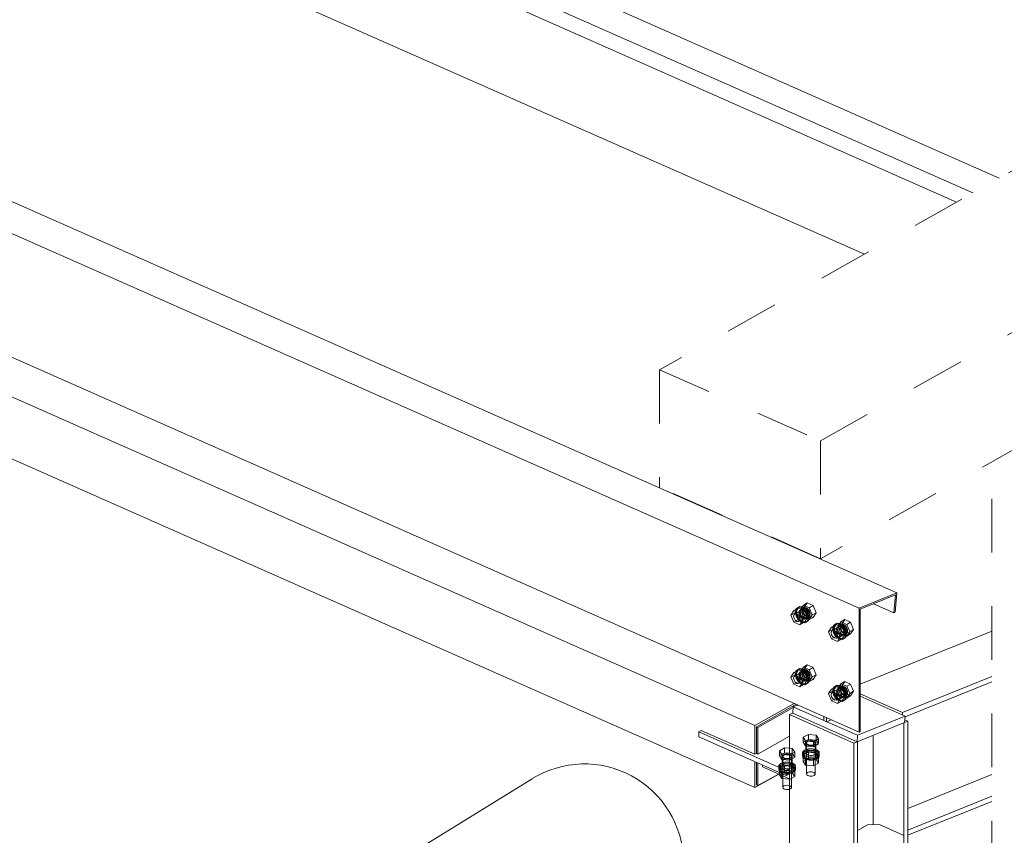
# Model space of a CAD drawing. Header units: millimetres. Extents: x -127 to 701, y 152 to 732.
# Tile 37 of 75: x 603 to 621, y 262 to 277. Entities that reach past the tile are written whole.
import ezdxf

# ---------------------------------------------------------------- set-up
doc = ezdxf.new("R2010")
doc.units = ezdxf.units.MM
for name, pattern in [('XKITLINE00', [0]), ('XKITLINE01', [4, 1, -1, 1, -1]), ('XKITLINE02', [4, 2, -2])]:
    doc.linetypes.add(name, pattern=pattern)
for name, color, linetype, lineweight in [('Schrauben', 7, 'Continuous', 0), ('Teil', 7, 'Continuous', 0), ('Text', 5, 'Continuous', 0)]:
    doc.layers.add(name, color=color, linetype=linetype, lineweight=lineweight)

msp = doc.modelspace()

# ---------------------------------------------------------------- linework, layer by layer
at = {"layer": 'Schrauben', "linetype": 'XKITLINE02', "lineweight": 0}
for p, q in [((617.731, 266.322), (617.676, 266.236)), ((617.801, 266.362), (617.731, 266.322)), ((617.84, 266.273), (617.731, 266.322)), ((617.747, 266.276), (617.801, 266.362)), ((617.801, 266.362), (617.911, 266.313)), ((617.911, 266.313), (617.84, 266.273)), ((617.911, 266.313), (617.966, 266.179)), ((617.671, 266.194), (617.675, 266.217)), ((617.675, 266.167), (617.671, 266.194)), ((617.675, 266.217), (617.685, 266.236)), ((617.685, 266.141), (617.675, 266.167)), ((617.747, 266.276), (617.676, 266.236)), ((617.731, 266.103), (617.676, 266.236)), ((617.678, 266.234), (617.7, 266.247)), ((617.685, 266.236), (617.7, 266.247)), ((617.7, 266.116), (617.685, 266.141)), ((617.755, 266.261), (617.689, 266.224)), ((617.7, 266.247), (617.744, 266.272)), ((617.7, 266.247), (617.72, 266.249)), ((617.716, 266.219), (617.719, 266.242)), ((617.719, 266.192), (617.716, 266.219)), ((617.719, 266.242), (617.729, 266.261)), ((617.729, 266.166), (617.719, 266.192)), ((617.72, 266.249), (617.741, 266.244)), ((617.726, 266.215), (617.734, 266.246)), ((617.734, 266.176), (617.726, 266.215)), ((617.729, 266.261), (617.744, 266.272)), ((617.744, 266.141), (617.729, 266.166)), ((617.801, 266.142), (617.731, 266.103)), ((617.734, 266.246), (617.755, 266.261)), ((617.755, 266.141), (617.734, 266.176)), ((617.741, 266.244), (617.763, 266.23)), ((617.744, 266.272), (617.764, 266.274)), ((617.764, 266.121), (617.744, 266.141)), ((617.801, 266.142), (617.747, 266.276)), ((617.755, 266.261), (617.785, 266.257)), ((617.785, 266.119), (617.755, 266.141)), ((617.763, 266.23), (617.782, 266.21)), ((617.764, 266.274), (617.785, 266.269)), ((617.782, 266.21), (617.798, 266.186)), ((617.785, 266.269), (617.807, 266.255)), ((617.785, 266.257), (617.815, 266.235)), ((617.798, 266.186), (617.808, 266.159)), ((617.911, 266.094), (617.801, 266.142)), ((617.807, 266.255), (617.827, 266.235)), ((617.808, 266.159), (617.811, 266.132)), ((617.811, 266.132), (617.808, 266.109)), ((617.815, 266.235), (617.837, 266.2)), ((617.837, 266.13), (617.815, 266.115)), ((617.827, 266.235), (617.842, 266.21)), ((617.837, 266.2), (617.845, 266.161)), ((617.845, 266.161), (617.837, 266.13)), ((617.895, 266.14), (617.84, 266.273)), ((617.84, 266.054), (617.895, 266.14)), ((617.842, 266.21), (617.852, 266.184)), ((617.852, 266.134), (617.842, 266.115)), ((617.852, 266.184), (617.855, 266.157)), ((617.855, 266.157), (617.852, 266.134)), ((617.966, 266.179), (617.895, 266.14)), ((617.966, 266.179), (617.911, 266.094)), ((617.72, 266.096), (617.7, 266.116)), ((617.741, 266.082), (617.72, 266.096)), ((617.731, 266.103), (617.84, 266.054)), ((617.763, 266.077), (617.741, 266.082)), ((617.815, 266.115), (617.749, 266.077)), ((617.76, 266.067), (617.782, 266.079)), ((617.782, 266.079), (617.763, 266.077)), ((617.785, 266.107), (617.764, 266.121)), ((617.782, 266.079), (617.827, 266.104)), ((617.798, 266.091), (617.782, 266.079)), ((617.815, 266.115), (617.785, 266.119)), ((617.807, 266.102), (617.785, 266.107)), ((617.808, 266.109), (617.798, 266.091)), ((617.827, 266.104), (617.807, 266.102)), ((617.842, 266.115), (617.827, 266.104)), ((617.911, 266.094), (617.84, 266.054)), ((618.43, 266.013), (618.375, 265.927)), ((618.446, 265.967), (618.375, 265.927)), ((618.454, 265.952), (618.388, 265.915)), ((618.399, 265.937), (618.443, 265.962)), ((618.399, 265.937), (618.419, 265.94)), ((618.418, 265.933), (618.428, 265.951)), ((618.419, 265.94), (618.44, 265.935)), ((618.428, 265.951), (618.443, 265.962)), ((618.5, 266.053), (618.43, 266.013)), ((618.539, 265.964), (618.43, 266.013)), ((618.433, 265.936), (618.454, 265.952)), ((618.443, 265.962), (618.463, 265.965)), ((618.446, 265.967), (618.5, 266.053)), ((618.5, 265.833), (618.446, 265.967)), ((618.454, 265.952), (618.484, 265.948)), ((618.463, 265.965), (618.484, 265.96)), ((618.484, 265.96), (618.506, 265.946)), ((618.484, 265.948), (618.514, 265.926)), ((618.5, 266.053), (618.61, 266.004)), ((618.506, 265.946), (618.526, 265.926)), ((618.61, 266.004), (618.539, 265.964)), ((618.594, 265.83), (618.539, 265.964)), ((618.61, 266.004), (618.665, 265.87)), ((618.37, 265.885), (618.374, 265.908)), ((618.374, 265.858), (618.37, 265.885)), ((618.374, 265.908), (618.384, 265.926)), ((618.384, 265.831), (618.374, 265.858)), ((618.43, 265.793), (618.375, 265.927)), ((618.377, 265.925), (618.399, 265.937)), ((618.384, 265.926), (618.399, 265.937)), ((618.399, 265.807), (618.384, 265.831)), ((618.419, 265.786), (618.399, 265.807)), ((618.415, 265.91), (618.418, 265.933)), ((618.418, 265.883), (618.415, 265.91)), ((618.428, 265.856), (618.418, 265.883)), ((618.44, 265.773), (618.419, 265.786)), ((618.425, 265.905), (618.433, 265.936)), ((618.433, 265.867), (618.425, 265.905)), ((618.443, 265.832), (618.428, 265.856)), ((618.5, 265.833), (618.43, 265.793)), ((618.43, 265.793), (618.539, 265.745)), ((618.454, 265.832), (618.433, 265.867)), ((618.44, 265.935), (618.462, 265.921)), ((618.462, 265.767), (618.44, 265.773)), ((618.463, 265.811), (618.443, 265.832)), ((618.514, 265.806), (618.448, 265.768)), ((618.484, 265.809), (618.454, 265.832)), ((618.459, 265.758), (618.481, 265.77)), ((618.462, 265.921), (618.481, 265.901)), ((618.481, 265.77), (618.462, 265.767)), ((618.484, 265.798), (618.463, 265.811)), ((618.481, 265.901), (618.497, 265.876)), ((618.481, 265.77), (618.526, 265.795)), ((618.497, 265.781), (618.481, 265.77)), ((618.514, 265.806), (618.484, 265.809)), ((618.506, 265.792), (618.484, 265.798)), ((618.497, 265.876), (618.507, 265.849)), ((618.507, 265.799), (618.497, 265.781)), ((618.61, 265.785), (618.5, 265.833)), ((618.526, 265.795), (618.506, 265.792)), ((618.507, 265.849), (618.51, 265.823)), ((618.51, 265.823), (618.507, 265.799)), ((618.514, 265.926), (618.536, 265.89)), ((618.536, 265.821), (618.514, 265.806)), ((618.526, 265.926), (618.541, 265.901)), ((618.541, 265.806), (618.526, 265.795)), ((618.536, 265.89), (618.544, 265.852)), ((618.544, 265.852), (618.536, 265.821)), ((618.539, 265.745), (618.594, 265.83)), ((618.61, 265.785), (618.539, 265.745)), ((618.541, 265.901), (618.551, 265.874)), ((618.551, 265.824), (618.541, 265.806)), ((618.551, 265.874), (618.554, 265.848)), ((618.554, 265.848), (618.551, 265.824)), ((618.665, 265.87), (618.594, 265.83)), ((618.665, 265.87), (618.61, 265.785)), ((617.801, 265.207), (617.731, 265.167)), ((617.747, 265.122), (617.801, 265.207)), ((617.801, 265.207), (617.911, 265.159)), ((617.671, 265.039), (617.675, 265.063)), ((617.675, 265.013), (617.671, 265.039)), ((617.675, 265.063), (617.685, 265.081)), ((617.731, 265.167), (617.676, 265.082)), ((617.747, 265.122), (617.676, 265.082)), ((617.731, 264.948), (617.676, 265.082)), ((617.678, 265.079), (617.7, 265.092)), ((617.685, 265.081), (617.7, 265.092)), ((617.755, 265.107), (617.689, 265.069)), ((617.7, 265.092), (617.744, 265.117)), ((617.7, 265.092), (617.72, 265.095)), ((617.716, 265.064), (617.719, 265.088)), ((617.719, 265.038), (617.716, 265.064)), ((617.719, 265.088), (617.729, 265.106)), ((617.729, 265.011), (617.719, 265.038)), ((617.72, 265.095), (617.741, 265.089)), ((617.726, 265.06), (617.734, 265.091)), ((617.734, 265.022), (617.726, 265.06)), ((617.729, 265.106), (617.744, 265.117)), ((617.84, 265.119), (617.731, 265.167)), ((617.734, 265.091), (617.755, 265.107)), ((617.755, 264.987), (617.734, 265.022)), ((617.741, 265.089), (617.763, 265.076)), ((617.744, 265.117), (617.764, 265.12)), ((617.801, 264.988), (617.747, 265.122)), ((617.755, 265.107), (617.785, 265.103)), ((617.763, 265.076), (617.782, 265.056)), ((617.764, 265.12), (617.785, 265.114)), ((617.782, 265.056), (617.798, 265.031)), ((617.785, 265.114), (617.807, 265.101)), ((617.785, 265.103), (617.815, 265.08)), ((617.798, 265.031), (617.808, 265.004)), ((617.807, 265.101), (617.827, 265.081)), ((617.815, 265.08), (617.837, 265.045)), ((617.827, 265.081), (617.842, 265.056)), ((617.837, 265.045), (617.845, 265.007)), ((617.911, 265.159), (617.84, 265.119)), ((617.895, 264.985), (617.84, 265.119)), ((617.842, 265.056), (617.852, 265.029)), ((617.852, 265.029), (617.855, 265.002)), ((617.966, 265.025), (617.895, 264.985)), ((617.911, 265.159), (617.966, 265.025)), ((617.966, 265.025), (617.911, 264.939)), ((617.685, 264.986), (617.675, 265.013)), ((617.7, 264.961), (617.685, 264.986)), ((617.72, 264.941), (617.7, 264.961)), ((617.741, 264.928), (617.72, 264.941)), ((617.744, 264.986), (617.729, 265.011)), ((617.801, 264.988), (617.731, 264.948)), ((617.731, 264.948), (617.84, 264.899)), ((617.763, 264.922), (617.741, 264.928)), ((617.764, 264.966), (617.744, 264.986)), ((617.815, 264.96), (617.749, 264.923)), ((617.785, 264.964), (617.755, 264.987)), ((617.76, 264.912), (617.782, 264.925)), ((617.782, 264.925), (617.763, 264.922)), ((617.785, 264.952), (617.764, 264.966)), ((617.782, 264.925), (617.827, 264.95)), ((617.798, 264.936), (617.782, 264.925)), ((617.815, 264.96), (617.785, 264.964)), ((617.807, 264.947), (617.785, 264.952)), ((617.808, 264.954), (617.798, 264.936)), ((617.911, 264.939), (617.801, 264.988)), ((617.827, 264.95), (617.807, 264.947)), ((617.808, 265.004), (617.811, 264.977)), ((617.811, 264.977), (617.808, 264.954)), ((617.837, 264.976), (617.815, 264.96)), ((617.842, 264.961), (617.827, 264.95)), ((617.845, 265.007), (617.837, 264.976)), ((617.84, 264.899), (617.895, 264.985)), ((617.911, 264.939), (617.84, 264.899)), ((617.852, 264.979), (617.842, 264.961)), ((617.855, 265.002), (617.852, 264.979)), ((618.43, 264.858), (618.375, 264.773)), ((618.5, 264.898), (618.43, 264.858)), ((618.539, 264.81), (618.43, 264.858)), ((618.446, 264.812), (618.5, 264.898)), ((618.5, 264.898), (618.61, 264.849)), ((618.61, 264.849), (618.539, 264.81)), ((618.61, 264.849), (618.665, 264.716)), ((618.37, 264.73), (618.374, 264.753)), ((618.374, 264.704), (618.37, 264.73)), ((618.374, 264.753), (618.384, 264.772)), ((618.384, 264.677), (618.374, 264.704)), ((618.446, 264.812), (618.375, 264.773)), ((618.43, 264.639), (618.375, 264.773)), ((618.377, 264.77), (618.399, 264.783)), ((618.384, 264.772), (618.399, 264.783)), ((618.399, 264.652), (618.384, 264.677)), ((618.454, 264.797), (618.388, 264.76)), ((618.399, 264.783), (618.443, 264.808)), ((618.399, 264.783), (618.419, 264.786)), ((618.415, 264.755), (618.418, 264.778)), ((618.418, 264.729), (618.415, 264.755)), ((618.418, 264.778), (618.428, 264.797)), ((618.428, 264.702), (618.418, 264.729)), ((618.419, 264.786), (618.44, 264.78)), ((618.425, 264.751), (618.433, 264.782)), ((618.433, 264.712), (618.425, 264.751)), ((618.428, 264.797), (618.443, 264.808)), ((618.443, 264.677), (618.428, 264.702)), ((618.5, 264.679), (618.43, 264.639)), ((618.433, 264.782), (618.454, 264.797)), ((618.454, 264.677), (618.433, 264.712)), ((618.44, 264.78), (618.462, 264.766)), ((618.443, 264.808), (618.463, 264.811)), ((618.463, 264.657), (618.443, 264.677)), ((618.5, 264.679), (618.446, 264.812)), ((618.454, 264.797), (618.484, 264.793)), ((618.484, 264.655), (618.454, 264.677)), ((618.462, 264.766), (618.481, 264.746)), ((618.463, 264.811), (618.484, 264.805)), ((618.484, 264.643), (618.463, 264.657)), ((618.481, 264.746), (618.497, 264.722)), ((618.484, 264.805), (618.506, 264.791)), ((618.484, 264.793), (618.514, 264.771)), ((618.514, 264.651), (618.484, 264.655)), ((618.497, 264.722), (618.507, 264.695)), ((618.61, 264.63), (618.5, 264.679)), ((618.506, 264.791), (618.526, 264.771)), ((618.507, 264.695), (618.51, 264.668)), ((618.51, 264.668), (618.507, 264.645)), ((618.514, 264.771), (618.536, 264.736)), ((618.536, 264.666), (618.514, 264.651)), ((618.526, 264.771), (618.541, 264.747)), ((618.536, 264.736), (618.544, 264.698)), ((618.544, 264.698), (618.536, 264.666)), ((618.594, 264.676), (618.539, 264.81)), ((618.539, 264.59), (618.594, 264.676)), ((618.541, 264.747), (618.551, 264.72)), ((618.551, 264.67), (618.541, 264.652)), ((618.551, 264.72), (618.554, 264.693)), ((618.554, 264.693), (618.551, 264.67)), ((618.665, 264.716), (618.594, 264.676)), ((618.665, 264.716), (618.61, 264.63)), ((618.419, 264.632), (618.399, 264.652)), ((618.44, 264.618), (618.419, 264.632)), ((618.43, 264.639), (618.539, 264.59)), ((618.462, 264.613), (618.44, 264.618)), ((618.514, 264.651), (618.448, 264.613)), ((618.459, 264.603), (618.481, 264.616)), ((618.481, 264.616), (618.462, 264.613)), ((618.481, 264.616), (618.526, 264.641)), ((618.497, 264.627), (618.481, 264.616)), ((618.506, 264.638), (618.484, 264.643)), ((618.507, 264.645), (618.497, 264.627)), ((618.526, 264.641), (618.506, 264.638)), ((618.541, 264.652), (618.526, 264.641)), ((618.61, 264.63), (618.539, 264.59)), ((617.823, 263.914), (617.726, 263.859)), ((617.726, 263.859), (617.772, 263.79)), ((617.726, 263.859), (617.726, 263.767)), ((617.726, 263.767), (617.823, 263.821)), ((617.772, 263.697), (617.726, 263.767)), ((617.772, 263.79), (617.916, 263.775)), ((617.772, 263.79), (617.772, 263.697)), ((617.784, 263.771), (617.776, 263.757)), ((617.776, 263.757), (617.776, 263.572)), ((617.776, 263.757), (617.778, 263.742)), ((617.778, 263.742), (617.789, 263.728)), ((617.799, 263.783), (617.784, 263.771)), ((617.809, 263.779), (617.791, 263.76)), ((617.791, 263.183), (617.791, 263.76)), ((617.791, 263.76), (617.793, 263.739)), ((617.793, 263.739), (617.816, 263.722)), ((617.822, 263.792), (617.799, 263.783)), ((617.844, 263.79), (617.809, 263.779)), ((617.849, 263.798), (617.822, 263.792)), ((617.966, 263.899), (617.823, 263.914)), ((617.823, 263.914), (617.823, 263.821)), ((617.823, 263.821), (617.966, 263.807)), ((617.885, 263.791), (617.844, 263.79)), ((617.878, 263.799), (617.849, 263.798)), ((617.906, 263.795), (617.878, 263.799)), ((617.922, 263.782), (617.885, 263.791)), ((617.931, 263.787), (617.906, 263.795)), ((617.916, 263.775), (618.013, 263.83)), ((617.916, 263.775), (617.916, 263.683)), ((617.945, 263.765), (617.922, 263.782)), ((617.929, 263.726), (617.948, 263.744)), ((617.95, 263.776), (617.931, 263.787)), ((617.948, 263.744), (617.945, 263.765)), ((617.948, 263.167), (617.948, 263.744)), ((617.96, 263.762), (617.95, 263.776)), ((617.955, 263.734), (617.962, 263.748)), ((617.962, 263.748), (617.96, 263.762)), ((617.962, 263.748), (617.962, 263.563)), ((618.013, 263.83), (617.966, 263.899)), ((617.966, 263.899), (617.966, 263.807)), ((617.966, 263.807), (618.013, 263.738)), ((618.013, 263.83), (618.013, 263.738)), ((617.524, 263.65), (617.469, 263.655)), ((617.524, 263.557), (617.469, 263.563)), ((617.474, 263.525), (617.571, 263.58)), ((617.571, 263.58), (617.524, 263.65)), ((617.524, 263.65), (617.524, 263.557)), ((617.524, 263.557), (617.571, 263.488)), ((617.571, 263.58), (617.571, 263.488)), ((617.749, 263.62), (617.712, 263.583)), ((617.749, 263.592), (617.712, 263.554)), ((617.712, 263.583), (617.712, 263.526)), ((617.712, 263.583), (617.717, 263.542)), ((617.712, 263.526), (617.749, 263.563)), ((617.712, 263.554), (617.717, 263.513)), ((617.823, 263.579), (617.726, 263.524)), ((617.818, 263.643), (617.749, 263.62)), ((617.818, 263.614), (617.749, 263.592)), ((617.749, 263.563), (617.818, 263.585)), ((617.916, 263.683), (617.772, 263.697)), ((617.784, 263.678), (617.776, 263.664)), ((617.776, 263.664), (617.778, 263.65)), ((617.776, 263.572), (617.784, 263.586)), ((617.778, 263.557), (617.776, 263.572)), ((617.778, 263.65), (617.789, 263.636)), ((617.789, 263.544), (617.778, 263.557)), ((617.799, 263.691), (617.784, 263.678)), ((617.784, 263.586), (617.799, 263.598)), ((617.789, 263.728), (617.807, 263.717)), ((617.789, 263.636), (617.807, 263.625)), ((617.822, 263.7), (617.799, 263.691)), ((617.799, 263.598), (617.822, 263.608)), ((617.807, 263.717), (617.832, 263.709)), ((617.807, 263.625), (617.832, 263.617)), ((617.816, 263.722), (617.853, 263.713)), ((617.901, 263.646), (617.818, 263.643)), ((617.901, 263.617), (617.818, 263.614)), ((617.818, 263.585), (617.901, 263.588)), ((617.849, 263.705), (617.822, 263.7)), ((617.822, 263.608), (617.849, 263.613)), ((617.966, 263.564), (617.823, 263.579)), ((617.823, 263.579), (617.823, 263.464)), ((617.832, 263.709), (617.86, 263.706)), ((617.832, 263.617), (617.86, 263.613)), ((617.878, 263.706), (617.849, 263.705)), ((617.849, 263.613), (617.878, 263.614)), ((617.853, 263.713), (617.895, 263.714)), ((617.86, 263.706), (617.889, 263.707)), ((617.86, 263.613), (617.889, 263.614)), ((617.906, 263.703), (617.878, 263.706)), ((617.878, 263.614), (617.906, 263.61)), ((617.889, 263.707), (617.917, 263.712)), ((617.889, 263.614), (617.917, 263.62)), ((617.895, 263.714), (617.929, 263.726)), ((617.975, 263.627), (617.901, 263.646)), ((617.975, 263.598), (617.901, 263.617)), ((617.901, 263.588), (617.975, 263.57)), ((617.931, 263.695), (617.906, 263.703)), ((617.906, 263.61), (617.931, 263.602)), ((618.013, 263.738), (617.916, 263.683)), ((617.917, 263.712), (617.939, 263.721)), ((617.917, 263.62), (617.939, 263.629)), ((617.95, 263.683), (617.931, 263.695)), ((617.931, 263.602), (617.95, 263.591)), ((617.939, 263.721), (617.955, 263.734)), ((617.939, 263.629), (617.955, 263.641)), ((617.96, 263.67), (617.95, 263.683)), ((617.95, 263.591), (617.96, 263.577)), ((617.955, 263.641), (617.962, 263.655)), ((617.962, 263.563), (617.955, 263.549)), ((617.962, 263.655), (617.96, 263.67)), ((617.96, 263.577), (617.962, 263.563)), ((618.013, 263.495), (617.966, 263.564)), ((617.966, 263.564), (617.966, 263.449)), ((618.021, 263.593), (617.975, 263.627)), ((618.021, 263.564), (617.975, 263.598)), ((617.975, 263.57), (618.021, 263.535)), ((618.026, 263.551), (618.021, 263.593)), ((618.026, 263.523), (618.021, 263.564)), ((617.377, 263.394), (617.308, 263.371)), ((617.335, 263.507), (617.335, 263.322)), ((617.342, 263.429), (617.335, 263.415)), ((617.335, 263.415), (617.336, 263.4)), ((617.336, 263.4), (617.347, 263.386)), ((617.358, 263.441), (617.342, 263.429)), ((617.347, 263.386), (617.366, 263.375)), ((617.349, 263.51), (617.349, 263.139)), ((617.38, 263.45), (617.358, 263.441)), ((617.366, 263.375), (617.39, 263.367)), ((617.459, 263.396), (617.377, 263.394)), ((617.407, 263.456), (617.38, 263.45)), ((617.436, 263.457), (617.407, 263.456)), ((617.465, 263.453), (617.436, 263.457)), ((617.533, 263.378), (617.459, 263.396)), ((617.489, 263.445), (617.465, 263.453)), ((617.469, 263.544), (617.489, 263.537)), ((617.48, 263.532), (617.469, 263.535)), ((617.474, 263.525), (617.469, 263.526)), ((617.487, 263.476), (617.469, 263.47)), ((617.475, 263.462), (617.469, 263.461)), ((617.474, 263.433), (617.469, 263.434)), ((617.474, 263.525), (617.474, 263.433)), ((617.571, 263.488), (617.474, 263.433)), ((617.475, 263.462), (617.497, 263.472)), ((617.475, 263.37), (617.497, 263.379)), ((617.503, 263.515), (617.48, 263.532)), ((617.487, 263.476), (617.506, 263.494)), ((617.508, 263.526), (617.489, 263.537)), ((617.508, 263.434), (617.489, 263.445)), ((617.497, 263.472), (617.513, 263.484)), ((617.497, 263.379), (617.513, 263.391)), ((617.506, 263.494), (617.503, 263.515)), ((617.506, 263.494), (617.506, 262.917)), ((617.519, 263.513), (617.508, 263.526)), ((617.519, 263.42), (617.508, 263.434)), ((617.513, 263.484), (617.52, 263.498)), ((617.513, 263.391), (617.52, 263.406)), ((617.52, 263.498), (617.519, 263.513)), ((617.52, 263.406), (617.519, 263.42)), ((617.52, 263.498), (617.52, 263.313)), ((617.579, 263.343), (617.533, 263.378)), ((617.717, 263.484), (617.712, 263.526)), ((617.717, 263.542), (617.763, 263.507)), ((617.717, 263.513), (617.763, 263.479)), ((617.763, 263.45), (617.717, 263.484)), ((617.726, 263.524), (617.772, 263.455)), ((617.726, 263.524), (617.726, 263.409)), ((617.726, 263.409), (617.823, 263.464)), ((617.772, 263.339), (617.726, 263.409)), ((617.763, 263.507), (617.837, 263.489)), ((617.763, 263.479), (617.837, 263.46)), ((617.837, 263.431), (617.763, 263.45)), ((617.772, 263.455), (617.916, 263.44)), ((617.772, 263.455), (617.772, 263.339)), ((617.807, 263.532), (617.789, 263.544)), ((617.832, 263.525), (617.807, 263.532)), ((617.823, 263.464), (617.966, 263.449)), ((617.86, 263.521), (617.832, 263.525)), ((617.837, 263.489), (617.92, 263.491)), ((617.837, 263.46), (617.92, 263.463)), ((617.92, 263.434), (617.837, 263.431)), ((617.889, 263.522), (617.86, 263.521)), ((617.917, 263.527), (617.889, 263.522)), ((617.916, 263.44), (618.013, 263.495)), ((617.916, 263.44), (617.916, 263.325)), ((618.013, 263.38), (617.916, 263.325)), ((617.939, 263.536), (617.917, 263.527)), ((617.92, 263.491), (617.989, 263.514)), ((617.92, 263.463), (617.989, 263.485)), ((617.989, 263.457), (617.92, 263.434)), ((617.955, 263.549), (617.939, 263.536)), ((617.966, 263.449), (618.013, 263.38)), ((617.989, 263.514), (618.026, 263.551)), ((617.989, 263.485), (618.026, 263.523)), ((618.026, 263.494), (617.989, 263.457)), ((618.013, 263.495), (618.013, 263.38)), ((618.021, 263.535), (618.026, 263.494)), ((618.026, 263.551), (618.026, 263.494)), ((617.308, 263.371), (617.271, 263.334)), ((617.308, 263.342), (617.271, 263.305)), ((617.271, 263.334), (617.271, 263.276)), ((617.271, 263.334), (617.276, 263.292)), ((617.271, 263.276), (617.308, 263.313)), ((617.271, 263.305), (617.276, 263.263)), ((617.276, 263.235), (617.271, 263.276)), ((617.276, 263.292), (617.321, 263.258)), ((617.276, 263.263), (617.321, 263.229)), ((617.321, 263.2), (617.276, 263.235)), ((617.381, 263.329), (617.284, 263.275)), ((617.284, 263.275), (617.331, 263.205)), ((617.284, 263.168), (617.284, 263.275)), ((617.292, 263.164), (617.381, 263.214)), ((617.377, 263.365), (617.308, 263.342)), ((617.308, 263.313), (617.377, 263.336)), ((617.321, 263.258), (617.396, 263.239)), ((617.321, 263.229), (617.396, 263.21)), ((617.396, 263.182), (617.321, 263.2)), ((617.331, 263.205), (617.474, 263.191)), ((617.331, 263.205), (617.331, 263.147)), ((617.335, 263.322), (617.342, 263.336)), ((617.336, 263.308), (617.335, 263.322)), ((617.347, 263.294), (617.336, 263.308)), ((617.342, 263.336), (617.358, 263.349)), ((617.366, 263.283), (617.347, 263.294)), ((617.358, 263.349), (617.38, 263.358)), ((617.39, 263.275), (617.366, 263.283)), ((617.459, 263.367), (617.377, 263.365)), ((617.377, 263.336), (617.459, 263.338)), ((617.38, 263.358), (617.407, 263.363)), ((617.524, 263.315), (617.381, 263.329)), ((617.381, 263.329), (617.381, 263.214)), ((617.381, 263.214), (617.524, 263.199)), ((617.39, 263.367), (617.419, 263.364)), ((617.419, 263.271), (617.39, 263.275)), ((617.396, 263.239), (617.478, 263.242)), ((617.396, 263.21), (617.478, 263.213)), ((617.407, 263.363), (617.436, 263.364)), ((617.419, 263.364), (617.448, 263.365)), ((617.448, 263.272), (617.419, 263.271)), ((617.436, 263.364), (617.465, 263.361)), ((617.448, 263.365), (617.475, 263.37)), ((617.475, 263.278), (617.448, 263.272)), ((617.533, 263.349), (617.459, 263.367)), ((617.459, 263.338), (617.533, 263.32)), ((617.465, 263.361), (617.489, 263.353)), ((617.474, 263.191), (617.571, 263.245)), ((617.474, 263.191), (617.474, 263.075)), ((617.497, 263.287), (617.475, 263.278)), ((617.478, 263.242), (617.547, 263.265)), ((617.478, 263.213), (617.547, 263.236)), ((617.547, 263.207), (617.478, 263.184)), ((617.489, 263.353), (617.508, 263.341)), ((617.513, 263.299), (617.497, 263.287)), ((617.508, 263.341), (617.519, 263.328)), ((617.52, 263.313), (617.513, 263.299)), ((617.519, 263.328), (617.52, 263.313)), ((617.571, 263.245), (617.524, 263.315)), ((617.524, 263.315), (617.524, 263.199)), ((617.524, 263.199), (617.571, 263.13)), ((617.579, 263.314), (617.533, 263.349)), ((617.533, 263.32), (617.579, 263.285)), ((617.547, 263.265), (617.584, 263.302)), ((617.547, 263.236), (617.584, 263.273)), ((617.584, 263.244), (617.547, 263.207)), ((617.571, 263.245), (617.571, 263.13)), ((617.584, 263.302), (617.579, 263.343)), ((617.584, 263.273), (617.579, 263.314)), ((617.579, 263.285), (617.584, 263.244)), ((617.584, 263.302), (617.584, 263.244)), ((617.916, 263.325), (617.772, 263.339)), ((617.791, 263.183), (617.809, 263.201)), ((617.809, 263.201), (617.844, 263.213)), ((617.844, 263.213), (617.885, 263.214)), ((617.885, 263.214), (617.922, 263.205)), ((617.922, 263.205), (617.945, 263.187)), ((617.478, 263.184), (617.396, 263.182)), ((617.474, 263.075), (617.469, 263.076)), ((617.571, 263.13), (617.474, 263.075)), ((617.793, 263.162), (617.791, 263.183)), ((617.816, 263.145), (617.793, 263.162)), ((617.853, 263.136), (617.816, 263.145)), ((617.895, 263.137), (617.853, 263.136)), ((617.929, 263.148), (617.895, 263.137)), ((617.948, 263.167), (617.929, 263.148)), ((617.945, 263.187), (617.948, 263.167)), ((617.48, 262.955), (617.469, 262.958)), ((617.487, 262.899), (617.469, 262.893)), ((617.48, 262.955), (617.503, 262.938)), ((617.506, 262.917), (617.487, 262.899)), ((617.503, 262.938), (617.506, 262.917))]:
    msp.add_line(p, q, dxfattribs=at)
at = {"layer": 'Schrauben', "linetype": 'XKITLINE00', "lineweight": 0}
for p, q in [((617.554, 266.222), (617.499, 266.137)), ((617.588, 266.187), (617.499, 266.137)), ((617.554, 266.003), (617.499, 266.137)), ((617.557, 266.146), (617.549, 266.115)), ((617.642, 266.272), (617.554, 266.222)), ((617.664, 266.174), (617.554, 266.222)), ((617.579, 266.161), (617.557, 266.146)), ((617.593, 266.253), (617.577, 266.191)), ((617.577, 266.191), (617.593, 266.115)), ((617.689, 266.224), (617.579, 266.161)), ((617.609, 266.157), (617.579, 266.161)), ((617.588, 266.187), (617.642, 266.272)), ((617.642, 266.053), (617.588, 266.187)), ((617.637, 266.285), (617.593, 266.253)), ((617.599, 266.204), (617.615, 266.266)), ((617.615, 266.127), (617.599, 266.204)), ((617.639, 266.135), (617.609, 266.157)), ((617.615, 266.266), (617.659, 266.297)), ((617.659, 266.057), (617.615, 266.127)), ((617.637, 266.285), (617.659, 266.297)), ((617.697, 266.277), (617.637, 266.285)), ((617.661, 266.1), (617.639, 266.135)), ((617.642, 266.272), (617.752, 266.224)), ((617.653, 266.205), (617.649, 266.181)), ((617.649, 266.181), (617.653, 266.155)), ((617.663, 266.223), (617.653, 266.205)), ((617.653, 266.155), (617.663, 266.128)), ((617.659, 266.297), (617.719, 266.289)), ((617.678, 266.234), (617.663, 266.223)), ((617.663, 266.128), (617.678, 266.103)), ((617.752, 266.224), (617.664, 266.174)), ((617.718, 266.04), (617.664, 266.174)), ((617.698, 266.237), (617.678, 266.234)), ((617.757, 266.232), (617.697, 266.277)), ((617.719, 266.231), (617.698, 266.237)), ((617.719, 266.289), (617.779, 266.244)), ((617.741, 266.218), (617.719, 266.231)), ((617.76, 266.198), (617.741, 266.218)), ((617.752, 266.224), (617.807, 266.09)), ((617.801, 266.161), (617.757, 266.232)), ((617.776, 266.173), (617.76, 266.198)), ((617.786, 266.146), (617.776, 266.173)), ((617.779, 266.244), (617.823, 266.174)), ((617.789, 266.12), (617.786, 266.146)), ((617.817, 266.085), (617.801, 266.161)), ((617.823, 266.174), (617.839, 266.098)), ((617.549, 266.115), (617.557, 266.076)), ((617.642, 266.053), (617.554, 266.003)), ((617.554, 266.003), (617.664, 265.954)), ((617.557, 266.076), (617.579, 266.041)), ((617.579, 266.041), (617.609, 266.019)), ((617.593, 266.115), (617.637, 266.045)), ((617.609, 266.019), (617.639, 266.015)), ((617.637, 266.045), (617.697, 266)), ((617.749, 266.077), (617.639, 266.015)), ((617.639, 266.015), (617.661, 266.031)), ((617.752, 266.004), (617.642, 266.053)), ((617.719, 266.012), (617.659, 266.057)), ((617.669, 266.062), (617.661, 266.1)), ((617.661, 266.031), (617.669, 266.062)), ((617.664, 265.954), (617.718, 266.04)), ((617.752, 266.004), (617.664, 265.954)), ((617.678, 266.103), (617.698, 266.083)), ((617.697, 266), (617.757, 265.992)), ((617.698, 266.083), (617.719, 266.07)), ((617.807, 266.09), (617.718, 266.04)), ((617.719, 266.07), (617.741, 266.064)), ((617.779, 266.004), (617.719, 266.012)), ((617.741, 266.064), (617.76, 266.067)), ((617.807, 266.09), (617.752, 266.004)), ((617.757, 265.992), (617.801, 266.023)), ((617.757, 265.992), (617.779, 266.004)), ((617.76, 266.067), (617.776, 266.078)), ((617.776, 266.078), (617.786, 266.096)), ((617.823, 266.035), (617.779, 266.004)), ((617.786, 266.096), (617.789, 266.12)), ((617.801, 266.023), (617.817, 266.085)), ((617.839, 266.098), (617.823, 266.035)), ((618.341, 265.963), (618.253, 265.913)), ((618.292, 265.944), (618.276, 265.882)), ((618.287, 265.877), (618.341, 265.963)), ((618.336, 265.975), (618.292, 265.944)), ((618.298, 265.894), (618.314, 265.957)), ((618.314, 265.957), (618.358, 265.988)), ((618.336, 265.975), (618.358, 265.988)), ((618.396, 265.967), (618.336, 265.975)), ((618.341, 265.963), (618.451, 265.914)), ((618.358, 265.988), (618.418, 265.98)), ((618.456, 265.922), (618.396, 265.967)), ((618.418, 265.98), (618.478, 265.935)), ((618.253, 265.913), (618.198, 265.827)), ((618.287, 265.877), (618.198, 265.827)), ((618.253, 265.693), (618.198, 265.827)), ((618.256, 265.837), (618.248, 265.805)), ((618.248, 265.805), (618.256, 265.767)), ((618.363, 265.864), (618.253, 265.913)), ((618.278, 265.852), (618.256, 265.837)), ((618.256, 265.767), (618.278, 265.732)), ((618.276, 265.882), (618.292, 265.805)), ((618.388, 265.915), (618.278, 265.852)), ((618.308, 265.848), (618.278, 265.852)), ((618.341, 265.743), (618.287, 265.877)), ((618.292, 265.805), (618.336, 265.735)), ((618.314, 265.818), (618.298, 265.894)), ((618.338, 265.826), (618.308, 265.848)), ((618.358, 265.748), (618.314, 265.818)), ((618.36, 265.791), (618.338, 265.826)), ((618.448, 265.768), (618.338, 265.706)), ((618.352, 265.896), (618.348, 265.872)), ((618.348, 265.872), (618.352, 265.846)), ((618.362, 265.914), (618.352, 265.896)), ((618.352, 265.846), (618.362, 265.819)), ((618.368, 265.752), (618.36, 265.791)), ((618.377, 265.925), (618.362, 265.914)), ((618.362, 265.819), (618.377, 265.794)), ((618.451, 265.914), (618.363, 265.864)), ((618.417, 265.73), (618.363, 265.864)), ((618.397, 265.928), (618.377, 265.925)), ((618.377, 265.794), (618.397, 265.774)), ((618.418, 265.922), (618.397, 265.928)), ((618.397, 265.774), (618.418, 265.76)), ((618.506, 265.78), (618.417, 265.73)), ((618.44, 265.909), (618.418, 265.922)), ((618.418, 265.76), (618.44, 265.755)), ((618.459, 265.889), (618.44, 265.909)), ((618.44, 265.755), (618.459, 265.758)), ((618.451, 265.914), (618.506, 265.78)), ((618.506, 265.78), (618.451, 265.695)), ((618.5, 265.852), (618.456, 265.922)), ((618.475, 265.864), (618.459, 265.889)), ((618.459, 265.758), (618.475, 265.769)), ((618.485, 265.837), (618.475, 265.864)), ((618.475, 265.769), (618.485, 265.787)), ((618.478, 265.935), (618.522, 265.865)), ((618.488, 265.81), (618.485, 265.837)), ((618.485, 265.787), (618.488, 265.81)), ((618.516, 265.776), (618.5, 265.852)), ((618.5, 265.714), (618.516, 265.776)), ((618.522, 265.865), (618.538, 265.788)), ((618.538, 265.788), (618.522, 265.726)), ((618.341, 265.743), (618.253, 265.693)), ((618.253, 265.693), (618.363, 265.645)), ((618.278, 265.732), (618.308, 265.71)), ((618.308, 265.71), (618.338, 265.706)), ((618.336, 265.735), (618.396, 265.69)), ((618.338, 265.706), (618.36, 265.721)), ((618.451, 265.695), (618.341, 265.743)), ((618.418, 265.703), (618.358, 265.748)), ((618.36, 265.721), (618.368, 265.752)), ((618.363, 265.645), (618.417, 265.73)), ((618.451, 265.695), (618.363, 265.645)), ((618.396, 265.69), (618.456, 265.682)), ((618.478, 265.695), (618.418, 265.703)), ((618.456, 265.682), (618.5, 265.714)), ((618.456, 265.682), (618.478, 265.695)), ((618.522, 265.726), (618.478, 265.695)), ((617.554, 265.067), (617.499, 264.982)), ((617.588, 265.032), (617.499, 264.982)), ((617.642, 265.117), (617.554, 265.067)), ((617.664, 265.019), (617.554, 265.067)), ((617.593, 265.099), (617.577, 265.036)), ((617.577, 265.036), (617.593, 264.96)), ((617.689, 265.069), (617.579, 265.007)), ((617.588, 265.032), (617.642, 265.117)), ((617.642, 264.898), (617.588, 265.032)), ((617.637, 265.13), (617.593, 265.099)), ((617.599, 265.049), (617.615, 265.111)), ((617.615, 264.972), (617.599, 265.049)), ((617.615, 265.111), (617.659, 265.142)), ((617.637, 265.13), (617.659, 265.142)), ((617.697, 265.122), (617.637, 265.13)), ((617.642, 265.117), (617.752, 265.069)), ((617.653, 265.05), (617.649, 265.027)), ((617.649, 265.027), (617.653, 265)), ((617.663, 265.068), (617.653, 265.05)), ((617.659, 265.142), (617.719, 265.134)), ((617.678, 265.079), (617.663, 265.068)), ((617.752, 265.069), (617.664, 265.019)), ((617.698, 265.082), (617.678, 265.079)), ((617.757, 265.077), (617.697, 265.122)), ((617.719, 265.077), (617.698, 265.082)), ((617.719, 265.134), (617.779, 265.089)), ((617.741, 265.063), (617.719, 265.077)), ((617.76, 265.043), (617.741, 265.063)), ((617.752, 265.069), (617.807, 264.935)), ((617.801, 265.007), (617.757, 265.077)), ((617.776, 265.018), (617.76, 265.043)), ((617.779, 265.089), (617.823, 265.019)), ((617.554, 264.848), (617.499, 264.982)), ((617.557, 264.991), (617.549, 264.96)), ((617.549, 264.96), (617.557, 264.922)), ((617.642, 264.898), (617.554, 264.848)), ((617.554, 264.848), (617.664, 264.8)), ((617.579, 265.007), (617.557, 264.991)), ((617.557, 264.922), (617.579, 264.887)), ((617.609, 265.003), (617.579, 265.007)), ((617.579, 264.887), (617.609, 264.864)), ((617.593, 264.96), (617.637, 264.89)), ((617.639, 264.98), (617.609, 265.003)), ((617.609, 264.864), (617.639, 264.86)), ((617.659, 264.902), (617.615, 264.972)), ((617.637, 264.89), (617.697, 264.845)), ((617.661, 264.945), (617.639, 264.98)), ((617.749, 264.923), (617.639, 264.86)), ((617.639, 264.86), (617.661, 264.876)), ((617.752, 264.849), (617.642, 264.898)), ((617.653, 265), (617.663, 264.973)), ((617.719, 264.857), (617.659, 264.902)), ((617.669, 264.907), (617.661, 264.945)), ((617.661, 264.876), (617.669, 264.907)), ((617.663, 264.973), (617.678, 264.949)), ((617.718, 264.885), (617.664, 265.019)), ((617.664, 264.8), (617.718, 264.885)), ((617.752, 264.849), (617.664, 264.8)), ((617.678, 264.949), (617.698, 264.929)), ((617.697, 264.845), (617.757, 264.837)), ((617.698, 264.929), (617.719, 264.915)), ((617.807, 264.935), (617.718, 264.885)), ((617.719, 264.915), (617.741, 264.909)), ((617.779, 264.849), (617.719, 264.857)), ((617.741, 264.909), (617.76, 264.912)), ((617.807, 264.935), (617.752, 264.849)), ((617.757, 264.837), (617.801, 264.868)), ((617.757, 264.837), (617.779, 264.849)), ((617.76, 264.912), (617.776, 264.923)), ((617.786, 264.991), (617.776, 265.018)), ((617.776, 264.923), (617.786, 264.941)), ((617.823, 264.881), (617.779, 264.849)), ((617.789, 264.965), (617.786, 264.991)), ((617.786, 264.941), (617.789, 264.965)), ((617.817, 264.93), (617.801, 265.007)), ((617.801, 264.868), (617.817, 264.93)), ((617.823, 265.019), (617.839, 264.943)), ((617.839, 264.943), (617.823, 264.881)), ((618.253, 264.758), (618.198, 264.673)), ((618.287, 264.723), (618.198, 264.673)), ((618.253, 264.539), (618.198, 264.673)), ((618.256, 264.682), (618.248, 264.651)), ((618.341, 264.808), (618.253, 264.758)), ((618.363, 264.71), (618.253, 264.758)), ((618.278, 264.697), (618.256, 264.682)), ((618.292, 264.789), (618.276, 264.727)), ((618.276, 264.727), (618.292, 264.651)), ((618.388, 264.76), (618.278, 264.697)), ((618.308, 264.693), (618.278, 264.697)), ((618.287, 264.723), (618.341, 264.808)), ((618.341, 264.589), (618.287, 264.723)), ((618.336, 264.821), (618.292, 264.789)), ((618.298, 264.74), (618.314, 264.802)), ((618.314, 264.663), (618.298, 264.74)), ((618.338, 264.671), (618.308, 264.693)), ((618.314, 264.802), (618.358, 264.833)), ((618.358, 264.593), (618.314, 264.663)), ((618.336, 264.821), (618.358, 264.833)), ((618.396, 264.813), (618.336, 264.821)), ((618.36, 264.636), (618.338, 264.671)), ((618.341, 264.808), (618.451, 264.76)), ((618.352, 264.741), (618.348, 264.718)), ((618.348, 264.718), (618.352, 264.691)), ((618.362, 264.759), (618.352, 264.741)), ((618.352, 264.691), (618.362, 264.664)), ((618.358, 264.833), (618.418, 264.825)), ((618.377, 264.77), (618.362, 264.759)), ((618.362, 264.664), (618.377, 264.639)), ((618.451, 264.76), (618.363, 264.71)), ((618.417, 264.576), (618.363, 264.71)), ((618.397, 264.773), (618.377, 264.77)), ((618.456, 264.768), (618.396, 264.813)), ((618.418, 264.767), (618.397, 264.773)), ((618.418, 264.825), (618.478, 264.78)), ((618.44, 264.754), (618.418, 264.767)), ((618.459, 264.734), (618.44, 264.754)), ((618.451, 264.76), (618.506, 264.626)), ((618.5, 264.698), (618.456, 264.768)), ((618.475, 264.709), (618.459, 264.734)), ((618.485, 264.682), (618.475, 264.709)), ((618.478, 264.78), (618.522, 264.71)), ((618.488, 264.656), (618.485, 264.682)), ((618.485, 264.632), (618.488, 264.656)), ((618.516, 264.621), (618.5, 264.698)), ((618.522, 264.71), (618.538, 264.634)), ((618.248, 264.651), (618.256, 264.613)), ((618.341, 264.589), (618.253, 264.539)), ((618.253, 264.539), (618.363, 264.49)), ((618.256, 264.613), (618.278, 264.577)), ((618.278, 264.577), (618.308, 264.555)), ((618.292, 264.651), (618.336, 264.581)), ((618.308, 264.555), (618.338, 264.551)), ((618.336, 264.581), (618.396, 264.536)), ((618.448, 264.613), (618.338, 264.551)), ((618.338, 264.551), (618.36, 264.567)), ((618.451, 264.54), (618.341, 264.589)), ((618.418, 264.548), (618.358, 264.593)), ((618.368, 264.598), (618.36, 264.636)), ((618.36, 264.567), (618.368, 264.598)), ((618.363, 264.49), (618.417, 264.576)), ((618.451, 264.54), (618.363, 264.49)), ((618.377, 264.639), (618.397, 264.619)), ((618.396, 264.536), (618.456, 264.528)), ((618.397, 264.619), (618.418, 264.606)), ((618.506, 264.626), (618.417, 264.576)), ((618.418, 264.606), (618.44, 264.6)), ((618.478, 264.54), (618.418, 264.548)), ((618.44, 264.6), (618.459, 264.603)), ((618.506, 264.626), (618.451, 264.54)), ((618.456, 264.528), (618.5, 264.559)), ((618.456, 264.528), (618.478, 264.54)), ((618.459, 264.603), (618.475, 264.614)), ((618.475, 264.614), (618.485, 264.632)), ((618.522, 264.571), (618.478, 264.54)), ((618.5, 264.559), (618.516, 264.621)), ((618.538, 264.634), (618.522, 264.571)), ((617.381, 263.664), (617.284, 263.609)), ((617.284, 263.609), (617.331, 263.54)), ((617.284, 263.609), (617.284, 263.517)), ((617.284, 263.517), (617.381, 263.572)), ((617.469, 263.655), (617.381, 263.664)), ((617.381, 263.572), (617.381, 263.664)), ((617.469, 263.563), (617.381, 263.572)), ((617.331, 263.448), (617.284, 263.517)), ((617.469, 263.526), (617.331, 263.54)), ((617.331, 263.54), (617.331, 263.448)), ((617.469, 263.434), (617.331, 263.448)), ((617.342, 263.521), (617.335, 263.507)), ((617.335, 263.507), (617.336, 263.492)), ((617.336, 263.492), (617.347, 263.479)), ((617.358, 263.533), (617.342, 263.521)), ((617.347, 263.479), (617.366, 263.468)), ((617.368, 263.529), (617.349, 263.51)), ((617.349, 263.51), (617.352, 263.49)), ((617.352, 263.49), (617.374, 263.473)), ((617.38, 263.543), (617.358, 263.533)), ((617.366, 263.468), (617.39, 263.46)), ((617.402, 263.54), (617.368, 263.529)), ((617.374, 263.473), (617.412, 263.463)), ((617.407, 263.548), (617.38, 263.543)), ((617.39, 263.46), (617.419, 263.456)), ((617.443, 263.542), (617.402, 263.54)), ((617.436, 263.549), (617.407, 263.548)), ((617.412, 263.463), (617.453, 263.465)), ((617.419, 263.456), (617.448, 263.457)), ((617.465, 263.545), (617.436, 263.549)), ((617.469, 263.535), (617.443, 263.542)), ((617.469, 263.461), (617.448, 263.457)), ((617.469, 263.47), (617.453, 263.465)), ((617.465, 263.545), (617.469, 263.544)), ((617.284, 263.159), (617.284, 263.168)), ((617.284, 263.159), (617.292, 263.164)), ((617.331, 263.09), (617.284, 263.159)), ((617.331, 263.147), (617.331, 263.09)), ((617.469, 263.076), (617.331, 263.09)), ((617.349, 263.139), (617.349, 262.933)), ((617.349, 262.933), (617.368, 262.952)), ((617.352, 262.912), (617.349, 262.933)), ((617.374, 262.895), (617.352, 262.912)), ((617.368, 262.952), (617.402, 262.963)), ((617.412, 262.886), (617.374, 262.895)), ((617.402, 262.963), (617.443, 262.964)), ((617.453, 262.887), (617.412, 262.886)), ((617.469, 262.958), (617.443, 262.964)), ((617.469, 262.893), (617.453, 262.887))]:
    msp.add_line(p, q, dxfattribs=at)
at = {"layer": 'Teil', "linetype": 'XKITLINE00', "lineweight": 0}
for p, q in [((546.939, 306.411), (620.585, 273.833)), ((557.054, 300.205), (618.866, 272.862)), ((564.095, 299.128), (620.889, 274.005)), ((547.541, 294.726), (616.827, 264.077)), ((616.827, 262.922), (547.541, 293.571)), ((589.62, 288.327), (621.375, 274.28)), ((587.771, 280.572), (619.469, 266.55)), ((618.768, 266.266), (587.551, 280.075)), ((586.697, 278.144), (618.768, 263.957)), ((618.768, 266.266), (619.469, 266.55)), ((619.445, 266.511), (618.79, 266.246)), ((619.415, 266.179), (619.445, 266.511)), ((619.469, 266.55), (619.437, 266.188)), ((619.037, 266.346), (619.415, 266.179)), ((618.768, 263.957), (618.768, 266.266)), ((618.79, 266.246), (618.79, 263.969)), ((619.437, 266.188), (619.415, 266.179)), ((618.79, 264.847), (621.238, 265.838)), ((619.575, 264.319), (621.238, 264.992)), ((619.623, 264.239), (621.238, 264.893)), ((618.79, 264.666), (619.575, 264.319)), ((616.827, 264.077), (617.56, 264.491)), ((616.854, 264.057), (617.594, 264.476)), ((617.594, 264.476), (616.854, 264.057)), ((619.624, 264.254), (618.79, 264.623)), ((616.884, 264.044), (617.541, 264.415)), ((617.531, 264.306), (617.469, 264.281)), ((617.531, 264.306), (617.542, 264.426)), ((617.531, 264.306), (618.729, 263.776)), ((617.542, 264.426), (617.627, 264.461)), ((617.542, 264.426), (618.11, 264.175)), ((617.609, 264.454), (617.624, 264.462)), ((619.575, 264.276), (619.575, 264.319)), ((617.469, 264.281), (618.668, 263.751)), ((617.469, 258.881), (617.469, 264.281)), ((618.11, 264.17), (618.11, 264.248)), ((618.16, 264.148), (618.11, 264.17)), ((618.16, 264.148), (618.16, 264.225)), ((618.251, 264.185), (618.16, 264.148)), ((618.166, 264.15), (618.74, 263.896)), ((618.729, 263.776), (619.614, 264.134)), ((618.74, 263.896), (619.624, 264.254)), ((619.675, 264.158), (619.604, 264.13)), ((619.604, 264.13), (619.604, 252.378)), ((619.614, 264.134), (619.624, 264.254)), ((619.618, 264.184), (619.675, 264.158)), ((619.675, 264.158), (619.675, 252.418)), ((615.828, 263.987), (615.784, 263.962)), ((615.784, 263.962), (617.412, 263.242)), ((615.784, 263.87), (615.784, 263.962)), ((615.828, 263.987), (616.827, 263.546)), ((616.827, 263.546), (616.827, 264.077)), ((616.854, 263.56), (616.854, 264.057)), ((616.854, 264.057), (616.854, 263.56)), ((616.854, 264.057), (616.884, 264.044)), ((616.884, 263.547), (616.884, 264.044)), ((618.768, 263.957), (618.79, 263.969)), ((617.412, 263.15), (615.784, 263.87)), ((617.469, 263.878), (616.884, 263.547)), ((618.668, 263.751), (618.738, 263.779)), ((618.668, 251.849), (618.668, 263.751)), ((618.729, 263.776), (618.74, 263.896)), ((618.738, 263.779), (618.738, 251.889)), ((619.03, 262.229), (619.03, 263.897)), ((616.854, 263.56), (616.827, 263.546)), ((616.854, 263.56), (616.884, 263.547)), ((616.827, 263.409), (616.827, 262.922)), ((616.854, 262.972), (616.854, 263.397)), ((616.854, 263.397), (616.854, 262.972)), ((616.884, 262.958), (616.884, 263.384)), ((616.966, 263.347), (616.966, 263.308)), ((616.966, 263.308), (617.469, 263.086)), ((617.469, 263.275), (617.412, 263.242)), ((617.412, 263.242), (617.412, 263.15)), ((616.827, 262.922), (617.271, 263.173)), ((616.884, 262.958), (617.267, 263.175)), ((617.412, 263.15), (617.469, 263.182)), ((617.465, 263.18), (617.469, 263.178)), ((619.675, 262.531), (621.238, 263.163)), ((616.854, 262.972), (616.884, 262.958)), ((619.675, 262.131), (621.238, 262.764)), ((619.675, 262.033), (621.238, 262.665)), ((618.924, 262.226), (618.738, 262.121)), ((619.15, 262.233), (618.924, 262.226)), ((619.604, 262.032), (619.15, 262.233))]:
    msp.add_line(p, q, dxfattribs=at)
at = {"layer": 'Teil', "linetype": 'XKITLINE01', "lineweight": 0}
for p, q in [((660.73, 296.521), (615.053, 270.707)), ((618.049, 269.382), (663.726, 295.196)), ((663.726, 293.001), (618.049, 267.187)), ((615.053, 270.707), (618.049, 269.382)), ((615.053, 270.707), (615.053, 268.513)), ((618.049, 269.382), (618.049, 267.187)), ((621.238, 253.302), (621.238, 268.989)), ((618.049, 267.187), (615.053, 268.513))]:
    msp.add_line(p, q, dxfattribs=at)
at = {"layer": 'Text', "linetype": 'XKITLINE00', "lineweight": 0}
msp.add_line((605.817, 258.861), (612.679, 263.088), dxfattribs=at)
msp.add_arc((613.649, 261.513), 1.85, 301.6359, 121.6359, dxfattribs=at)

doc.saveas('drawing.dxf')
